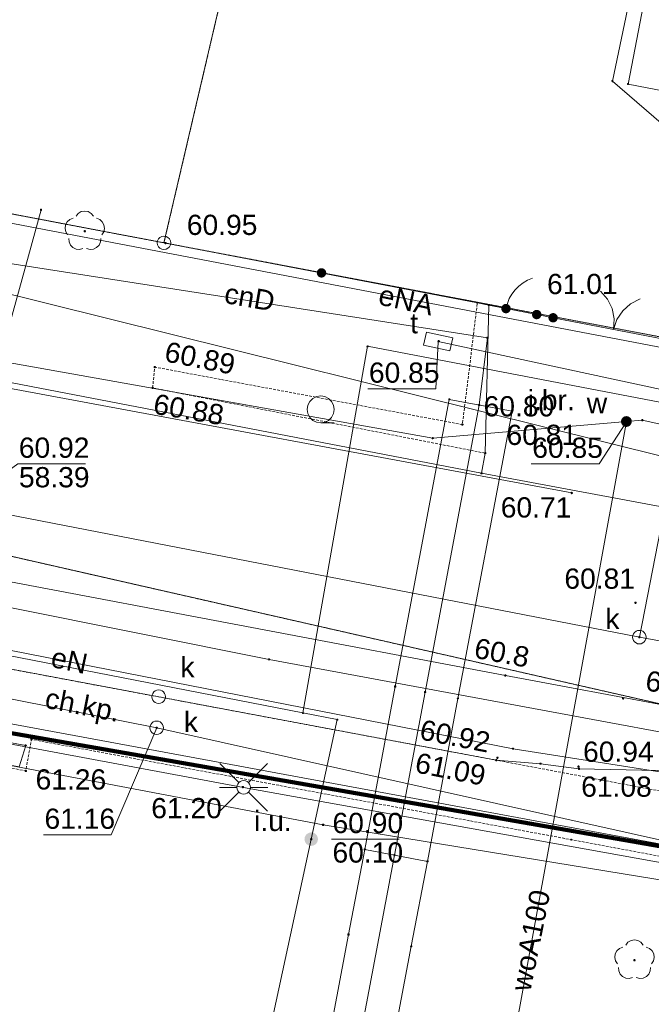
# Paper-space layout 'A-01 PLAN SYTUACYJNY' of a CAD drawing. Header units: millimetres. Extents: x 0 to 900, y 0 to 750.
# Tile 95 of 105: x 639 to 686, y 557 to 630. Entities that reach past the tile are written whole.
import ezdxf
from ezdxf.xclip import XClip

# ---------------------------------------------------------------- set-up
doc = ezdxf.new("R2010")
doc.units = ezdxf.units.MM
doc.header["$MEASUREMENT"] = 0
doc.header["$XCLIPFRAME"] = 0
for name, pattern in [('KROPK2', [1000, 50, -950]), ('PRZER1-1', [1, 0.5, -0.5]), ('PRZER2-1', [1.5, 1, -0.5]), ('PRZER3-1', [4000, 3000, -1000])]:
    doc.linetypes.add(name, pattern=pattern)
doc.layers.add('0_Nr_pióra__60', color=7, linetype='Continuous', lineweight=100, true_color=0xcbfe00)
doc.layers.add('A_mapa_Nr_pióra__2', color=8, linetype='Continuous', lineweight=13)
doc.layers.add('A_podrys', color=7, linetype='Continuous')
doc.styles.add('STYL_AUTOMATYCZNY_1', font='arial.ttf')

# ---------------------------------------------------------------- blocks, each defined once
blk = doc.blocks.new('Rysunek_3_3', base_point=(-1239.757, 488.381))
at = {"layer": 'A_mapa_Nr_pióra__2', "linetype": 'Continuous', "lineweight": 13}
for points in [[(643.697, 614.105), (643.725, 614.11), (643.75, 614.123), (643.77, 614.143), (643.783, 614.168), (643.787, 614.195), (643.783, 614.223), (643.77, 614.248), (643.75, 614.268), (643.725, 614.281), (643.697, 614.285), (643.669, 614.281), (643.644, 614.268), (643.624, 614.248), (643.612, 614.223), (643.607, 614.195), (643.612, 614.168), (643.624, 614.143), (643.644, 614.123), (643.669, 614.11)], [(649.607, 613.315), (649.61, 613.292), (649.619, 613.27), (649.634, 613.252), (649.652, 613.238), (649.674, 613.229), (649.697, 613.225), (649.72, 613.229), (649.742, 613.238), (649.761, 613.252), (649.775, 613.27), (649.784, 613.292), (649.787, 613.315), (649.784, 613.339), (649.775, 613.36), (649.761, 613.379), (649.742, 613.393), (649.72, 613.402), (649.697, 613.405), (649.674, 613.402), (649.652, 613.393), (649.634, 613.379), (649.619, 613.36), (649.61, 613.339)], [(661.212, 610.762), (661.303, 610.756), (661.392, 610.775), (661.474, 610.816), (661.542, 610.877), (661.592, 610.953), (661.621, 611.04), (661.626, 611.131), (661.608, 611.221), (661.567, 611.302), (661.506, 611.37), (661.43, 611.421), (661.343, 611.449), (661.252, 611.455), (661.162, 611.436), (661.08, 611.395), (661.012, 611.334), (660.962, 611.258), (660.933, 611.171), (660.928, 611.08), (660.947, 610.99), (660.988, 610.909), (661.048, 610.841), (661.125, 610.79)], [(661.212, 610.762), (661.303, 610.756), (661.392, 610.775), (661.474, 610.816), (661.542, 610.877), (661.592, 610.953), (661.621, 611.04), (661.626, 611.131), (661.608, 611.221), (661.567, 611.302), (661.506, 611.37), (661.43, 611.421), (661.343, 611.449), (661.252, 611.455), (661.162, 611.436), (661.08, 611.395), (661.012, 611.334), (660.962, 611.258), (660.933, 611.171), (660.928, 611.08), (660.947, 610.99), (660.988, 610.909), (661.048, 610.841), (661.125, 610.79)], [(674.908, 608.112), (674.999, 608.106), (675.088, 608.124), (675.17, 608.164), (675.239, 608.224), (675.29, 608.299), (675.32, 608.386), (675.327, 608.477), (675.309, 608.567), (675.269, 608.649), (675.209, 608.718), (675.133, 608.769), (675.047, 608.798), (674.956, 608.805), (674.866, 608.787), (674.784, 608.747), (674.715, 608.687), (674.664, 608.612), (674.634, 608.525), (674.628, 608.434), (674.645, 608.344), (674.685, 608.262), (674.745, 608.193), (674.821, 608.142)], [(677.19, 607.672), (677.281, 607.666), (677.37, 607.684), (677.452, 607.725), (677.521, 607.785), (677.571, 607.861), (677.601, 607.948), (677.606, 608.039), (677.588, 608.129), (677.548, 608.211), (677.487, 608.279), (677.411, 608.33), (677.325, 608.359), (677.234, 608.365), (677.144, 608.347), (677.062, 608.306), (676.994, 608.246), (676.943, 608.17), (676.914, 608.083), (676.908, 607.992), (676.926, 607.902), (676.967, 607.82), (677.027, 607.752), (677.103, 607.701)], [(677.167, 608.015), (677.17, 607.992), (677.179, 607.97), (677.194, 607.952), (677.212, 607.938), (677.234, 607.929), (677.257, 607.925), (677.28, 607.929), (677.302, 607.938), (677.321, 607.952), (677.335, 607.97), (677.344, 607.992), (677.347, 608.015), (677.344, 608.039), (677.335, 608.06), (677.321, 608.079), (677.302, 608.093), (677.28, 608.102), (677.257, 608.105), (677.234, 608.102), (677.212, 608.093), (677.194, 608.079), (677.179, 608.06), (677.17, 608.039)], [(678.41, 607.432), (678.501, 607.426), (678.59, 607.444), (678.672, 607.485), (678.741, 607.545), (678.791, 607.621), (678.821, 607.708), (678.826, 607.799), (678.808, 607.889), (678.768, 607.971), (678.707, 608.039), (678.631, 608.09), (678.545, 608.119), (678.454, 608.125), (678.364, 608.107), (678.282, 608.066), (678.214, 608.006), (678.163, 607.93), (678.134, 607.843), (678.128, 607.752), (678.146, 607.662), (678.187, 607.58), (678.247, 607.512), (678.323, 607.461)], [(669.887, 606.035), (669.89, 606.012), (669.899, 605.99), (669.914, 605.972), (669.932, 605.958), (669.954, 605.949), (669.977, 605.945), (670, 605.949), (670.022, 605.958), (670.041, 605.972), (670.055, 605.99), (670.064, 606.012), (670.067, 606.035), (670.064, 606.059), (670.055, 606.08), (670.041, 606.099), (670.022, 606.113), (670, 606.122), (669.977, 606.125), (669.954, 606.122), (669.932, 606.113), (669.914, 606.099), (669.899, 606.08), (669.89, 606.059)], [(648.807, 604.115), (648.81, 604.092), (648.819, 604.07), (648.834, 604.052), (648.852, 604.038), (648.874, 604.029), (648.897, 604.025), (648.92, 604.029), (648.942, 604.038), (648.961, 604.052), (648.975, 604.07), (648.984, 604.092), (648.987, 604.115), (648.984, 604.139), (648.975, 604.16), (648.961, 604.179), (648.942, 604.193), (648.92, 604.202), (648.897, 604.205), (648.874, 604.202), (648.852, 604.193), (648.834, 604.179), (648.819, 604.16), (648.81, 604.139)], [(648.647, 602.575), (648.65, 602.552), (648.659, 602.53), (648.674, 602.512), (648.692, 602.498), (648.714, 602.489), (648.737, 602.485), (648.76, 602.489), (648.782, 602.498), (648.801, 602.512), (648.815, 602.53), (648.824, 602.552), (648.827, 602.575), (648.824, 602.599), (648.815, 602.62), (648.801, 602.639), (648.782, 602.653), (648.76, 602.662), (648.737, 602.665), (648.714, 602.662), (648.692, 602.653), (648.674, 602.639), (648.659, 602.62), (648.65, 602.599)], [(683.94, 599.68), (684.043, 599.7), (684.137, 599.745), (684.216, 599.814), (684.274, 599.9), (684.309, 599.999), (684.316, 600.103), (684.297, 600.205), (684.251, 600.299), (684.183, 600.378), (684.097, 600.437), (683.998, 600.471), (683.894, 600.479), (683.791, 600.459), (683.697, 600.414), (683.618, 600.346), (683.56, 600.259), (683.525, 600.161), (683.518, 600.057), (683.537, 599.954), (683.583, 599.86), (683.651, 599.781), (683.737, 599.722), (683.836, 599.688)], [(671.647, 599.855), (671.65, 599.832), (671.659, 599.81), (671.674, 599.792), (671.692, 599.778), (671.714, 599.769), (671.737, 599.765), (671.76, 599.769), (671.782, 599.778), (671.801, 599.792), (671.815, 599.81), (671.824, 599.832), (671.827, 599.855), (671.824, 599.879), (671.815, 599.9), (671.801, 599.919), (671.782, 599.933), (671.76, 599.942), (671.737, 599.945), (671.714, 599.942), (671.692, 599.933), (671.674, 599.919), (671.659, 599.9), (671.65, 599.879)], [(683.807, 599.955), (683.81, 599.932), (683.819, 599.91), (683.834, 599.892), (683.852, 599.878), (683.874, 599.869), (683.897, 599.865), (683.92, 599.869), (683.942, 599.878), (683.961, 599.892), (683.975, 599.91), (683.984, 599.932), (683.987, 599.955), (683.984, 599.979), (683.975, 600), (683.961, 600.019), (683.942, 600.033), (683.92, 600.042), (683.897, 600.045), (683.874, 600.042), (683.852, 600.033), (683.834, 600.019), (683.819, 600), (683.81, 599.979)], [(673.347, 597.735), (673.35, 597.712), (673.359, 597.69), (673.374, 597.672), (673.392, 597.658), (673.414, 597.649), (673.437, 597.645), (673.46, 597.649), (673.482, 597.658), (673.501, 597.672), (673.515, 597.69), (673.524, 597.712), (673.527, 597.735), (673.524, 597.759), (673.515, 597.78), (673.501, 597.799), (673.482, 597.813), (673.46, 597.822), (673.437, 597.825), (673.414, 597.822), (673.392, 597.813), (673.374, 597.799), (673.359, 597.78), (673.35, 597.759)], [(679.768, 594.776), (679.771, 594.753), (679.78, 594.731), (679.794, 594.713), (679.813, 594.698), (679.834, 594.689), (679.858, 594.686), (679.881, 594.689), (679.903, 594.698), (679.921, 594.713), (679.935, 594.731), (679.944, 594.753), (679.948, 594.776), (679.944, 594.8), (679.935, 594.821), (679.921, 594.84), (679.903, 594.854), (679.881, 594.863), (679.858, 594.866), (679.834, 594.863), (679.813, 594.854), (679.794, 594.84), (679.78, 594.821), (679.771, 594.8)], [(684.507, 586.635), (684.51, 586.612), (684.519, 586.59), (684.534, 586.572), (684.552, 586.558), (684.574, 586.549), (684.597, 586.545), (684.62, 586.549), (684.642, 586.558), (684.661, 586.572), (684.675, 586.59), (684.684, 586.612), (684.687, 586.635), (684.684, 586.659), (684.675, 586.68), (684.661, 586.699), (684.642, 586.713), (684.62, 586.722), (684.597, 586.725), (684.574, 586.722), (684.552, 586.713), (684.534, 586.699), (684.519, 586.68), (684.51, 586.659)], [(684.793, 584.081), (684.796, 584.058), (684.805, 584.036), (684.82, 584.017), (684.838, 584.003), (684.86, 583.994), (684.883, 583.991), (684.907, 583.994), (684.928, 584.003), (684.947, 584.017), (684.961, 584.036), (684.97, 584.058), (684.973, 584.081), (684.97, 584.104), (684.961, 584.126), (684.947, 584.145), (684.928, 584.159), (684.907, 584.168), (684.883, 584.171), (684.86, 584.168), (684.838, 584.159), (684.82, 584.145), (684.805, 584.126), (684.796, 584.104)], [(674.847, 581.235), (674.85, 581.212), (674.859, 581.19), (674.874, 581.172), (674.892, 581.158), (674.914, 581.149), (674.937, 581.145), (674.96, 581.149), (674.982, 581.158), (675.001, 581.172), (675.015, 581.19), (675.024, 581.212), (675.027, 581.235), (675.024, 581.259), (675.015, 581.28), (675.001, 581.299), (674.982, 581.313), (674.96, 581.322), (674.937, 581.325), (674.914, 581.322), (674.892, 581.313), (674.874, 581.299), (674.859, 581.28), (674.85, 581.259)], [(683.587, 579.535), (683.59, 579.512), (683.599, 579.49), (683.614, 579.472), (683.632, 579.458), (683.654, 579.449), (683.677, 579.445), (683.7, 579.449), (683.722, 579.458), (683.741, 579.472), (683.755, 579.49), (683.764, 579.512), (683.767, 579.535), (683.764, 579.559), (683.755, 579.58), (683.741, 579.599), (683.722, 579.613), (683.7, 579.622), (683.677, 579.625), (683.654, 579.622), (683.632, 579.613), (683.614, 579.599), (683.599, 579.58), (683.59, 579.559)], [(648.947, 577.355), (648.95, 577.332), (648.959, 577.31), (648.974, 577.292), (648.992, 577.278), (649.014, 577.269), (649.037, 577.265), (649.06, 577.269), (649.082, 577.278), (649.101, 577.292), (649.115, 577.31), (649.124, 577.332), (649.127, 577.355), (649.124, 577.379), (649.115, 577.4), (649.101, 577.419), (649.082, 577.433), (649.06, 577.442), (649.037, 577.445), (649.014, 577.442), (648.992, 577.433), (648.974, 577.419), (648.959, 577.4), (648.95, 577.379)], [(674.167, 574.955), (674.17, 574.932), (674.179, 574.91), (674.194, 574.892), (674.212, 574.878), (674.234, 574.869), (674.257, 574.865), (674.28, 574.869), (674.302, 574.878), (674.321, 574.892), (674.335, 574.91), (674.344, 574.932), (674.347, 574.955), (674.344, 574.979), (674.335, 575), (674.321, 575.019), (674.302, 575.033), (674.28, 575.042), (674.257, 575.045), (674.234, 575.042), (674.212, 575.033), (674.194, 575.019), (674.179, 575), (674.17, 574.979)], [(674.247, 575.135), (674.25, 575.112), (674.259, 575.09), (674.274, 575.072), (674.292, 575.058), (674.314, 575.049), (674.337, 575.045), (674.36, 575.049), (674.382, 575.058), (674.401, 575.072), (674.415, 575.09), (674.424, 575.112), (674.427, 575.135), (674.424, 575.159), (674.415, 575.18), (674.401, 575.199), (674.382, 575.213), (674.36, 575.222), (674.337, 575.225), (674.314, 575.222), (674.292, 575.213), (674.274, 575.199), (674.259, 575.18), (674.25, 575.159)], [(639.227, 574.155), (639.23, 574.132), (639.239, 574.11), (639.254, 574.092), (639.272, 574.078), (639.294, 574.069), (639.317, 574.065), (639.34, 574.069), (639.362, 574.078), (639.381, 574.092), (639.395, 574.11), (639.404, 574.132), (639.407, 574.155), (639.404, 574.179), (639.395, 574.2), (639.381, 574.219), (639.362, 574.233), (639.34, 574.242), (639.317, 574.245), (639.294, 574.242), (639.272, 574.233), (639.254, 574.219), (639.239, 574.2), (639.23, 574.179)], [(680.267, 574.475), (680.27, 574.452), (680.279, 574.43), (680.294, 574.412), (680.312, 574.398), (680.334, 574.389), (680.357, 574.385), (680.38, 574.389), (680.402, 574.398), (680.421, 574.412), (680.435, 574.43), (680.444, 574.452), (680.447, 574.475), (680.444, 574.499), (680.435, 574.52), (680.421, 574.539), (680.402, 574.553), (680.38, 574.562), (680.357, 574.565), (680.334, 574.562), (680.312, 574.553), (680.294, 574.539), (680.279, 574.52), (680.27, 574.499)], [(680.307, 574.315), (680.31, 574.292), (680.319, 574.27), (680.334, 574.252), (680.352, 574.238), (680.374, 574.229), (680.397, 574.225), (680.42, 574.229), (680.442, 574.238), (680.461, 574.252), (680.475, 574.27), (680.484, 574.292), (680.487, 574.315), (680.484, 574.339), (680.475, 574.36), (680.461, 574.379), (680.442, 574.393), (680.42, 574.402), (680.397, 574.405), (680.374, 574.402), (680.352, 574.393), (680.334, 574.379), (680.319, 574.36), (680.31, 574.339)], [(655.347, 572.955), (655.35, 572.932), (655.359, 572.91), (655.374, 572.892), (655.392, 572.878), (655.414, 572.869), (655.437, 572.865), (655.46, 572.869), (655.482, 572.878), (655.501, 572.892), (655.515, 572.91), (655.524, 572.932), (655.527, 572.955), (655.524, 572.979), (655.515, 573), (655.501, 573.019), (655.482, 573.033), (655.46, 573.042), (655.437, 573.045), (655.414, 573.042), (655.392, 573.033), (655.374, 573.019), (655.359, 573), (655.35, 572.979)], [(660.014, 569.096), (660.031, 568.967), (660.081, 568.846), (660.161, 568.743), (660.264, 568.663), (660.385, 568.613), (660.514, 568.596), (660.644, 568.613), (660.764, 568.663), (660.868, 568.743), (660.947, 568.846), (660.997, 568.967), (661.014, 569.096), (660.997, 569.226), (660.947, 569.346), (660.868, 569.45), (660.764, 569.529), (660.644, 569.579), (660.514, 569.596), (660.385, 569.579), (660.264, 569.529), (660.161, 569.45), (660.081, 569.346), (660.031, 569.226)], [(660.424, 569.096), (660.427, 569.073), (660.436, 569.051), (660.451, 569.033), (660.469, 569.018), (660.491, 569.009), (660.514, 569.006), (660.538, 569.009), (660.559, 569.018), (660.578, 569.033), (660.592, 569.051), (660.601, 569.073), (660.604, 569.096), (660.601, 569.12), (660.592, 569.141), (660.578, 569.16), (660.559, 569.174), (660.538, 569.183), (660.514, 569.186), (660.491, 569.183), (660.469, 569.174), (660.451, 569.16), (660.436, 569.141), (660.427, 569.12)], [(684.517, 560.025), (684.545, 560.03), (684.57, 560.043), (684.59, 560.063), (684.603, 560.088), (684.607, 560.115), (684.603, 560.143), (684.59, 560.168), (684.57, 560.188), (684.545, 560.201), (684.517, 560.205), (684.489, 560.201), (684.464, 560.188), (684.444, 560.168), (684.432, 560.143), (684.427, 560.115), (684.432, 560.088), (684.444, 560.063), (684.464, 560.043), (684.489, 560.03)]]:
    blk.add_hatch(color=8, dxfattribs=at).paths.add_polyline_path(points)
at = {"layer": '0_Nr_pióra__60', "color": 60, "linetype": 'Continuous', "lineweight": 100, "ltscale": 0.2, "true_color": 0xcbfe00, "flags": 128}
blk.add_lwpolyline([(486.18, 603.451), (711.659, 564.161), (717.884, 453.783), (730.017, 232.355), (621.617, 226.035), (540.957, 240.915), (518.757, 242.155), (516.177, 189.075), (497.662, 185.339), (465.457, 189.575), (468.057, 245.175), (273.097, 254.535), (153.037, 277.335), (147.954, 279.476), (156.418, 401.095), (165.669, 534.017), (166.587, 571.876), (178.647, 571.577), (179.186, 591.797), (167.425, 603.836), (168.104, 630.336), (172.183, 653.996), (181.402, 660.436)], close=True, dxfattribs=at)
at = {"layer": 'A_mapa_Nr_pióra__2', "color": 8, "linetype": 'Continuous', "lineweight": 13, "ltscale": 0.2, "flags": 128}
for points in [[(474.899, 745.1), (479.277, 658.725), (479.837, 646.895), (480.937, 640.515), (484.017, 635.495), (488.717, 631.555), (493.757, 629.515), (542.037, 620.675), (580.317, 613.595), (588.477, 612.235), (624.517, 605.595), (673.157, 596.235), (686.817, 593.695), (687.777, 593.495), (726.057, 586.275), (737.877, 584.515)], [(477.462, 745.1), (479.044, 717.762), (481.492, 688.031), (480.855, 645.146), (483.949, 643.745), (505.605, 639.333), (514.476, 636.735), (590.267, 622.51), (595.474, 621.53), (595.733, 622.906), (710.328, 601.015), (773.167, 589.097)], [(172.469, 672.372), (173.773, 673.995), (172.948, 669.673), (316.031, 642.363), (316.481, 644.72), (359.621, 636.486), (480.678, 613.461), (498.878, 609.804), (659.899, 578.459)], [(672.988, 601.304), (673.598, 606.286), (579.921, 620.851), (510.233, 634.698), (398.365, 656.05), (363.367, 662.705), (326.625, 669.902)], [(685.457, 637.655), (682.877, 625.335), (710.483, 601.545)], [(763.478, 547.71), (746.835, 572.703), (684.883, 584.081), (634.386, 593.869), (567.797, 607.672), (488.892, 624.142), (469.42, 628.2)], [(533.139, 624.449), (551.118, 619.914), (585.477, 613.795), (669.537, 598.839), (683.917, 600.08)], [(674.977, 608.455), (673.697, 608.715), (672.857, 608.895), (649.697, 613.315), (625.697, 617.895)], [(634.386, 593.869), (640.449, 615.785)], [(642.425, 613.927), (642.288, 614.147), (642.234, 614.402), (642.271, 614.659), (642.393, 614.888), (642.585, 615.063), (642.826, 615.16)], [(643.049, 615.322), (643.216, 615.521), (643.441, 615.65), (643.697, 615.695), (643.953, 615.65), (644.178, 615.521), (644.346, 615.322)], [(644.568, 615.16), (644.809, 615.063), (645.002, 614.888), (645.124, 614.659), (645.16, 614.402), (645.106, 614.147), (644.969, 613.927)], [(643.56, 612.903), (643.307, 612.84), (643.049, 612.868), (642.816, 612.982), (642.635, 613.169), (642.529, 613.406), (642.51, 613.665)], [(644.884, 613.665), (644.865, 613.406), (644.759, 613.169), (644.579, 612.982), (644.345, 612.868), (644.087, 612.84), (643.835, 612.903)], [(674.977, 608.455), (675.077, 608.835), (675.225, 609.198), (675.419, 609.539), (675.656, 609.852), (675.932, 610.131), (676.242, 610.372), (676.581, 610.57), (676.942, 610.722)], [(681.989, 609.741), (682.508, 609.155), (682.858, 608.455), (683.015, 607.687), (682.967, 606.905)], [(620.977, 584.935), (674.257, 574.955), (677.537, 574.695), (680.397, 574.315), (714.297, 573.595), (716.837, 573.315), (721.477, 572.615), (725.377, 570.555), (728.557, 567.455), (730.097, 564.455), (730.917, 559.695), (730.397, 554.835), (727.257, 532.515), (725.837, 528.815), (723.137, 526.155), (717.677, 523.915), (712.477, 523.755), (708.937, 524.395), (706.457, 526.895), (706.137, 529.495), (706.497, 534.095), (678.977, 539.335), (585.277, 556.995)], [(682.967, 606.905), (683.215, 607.648), (683.647, 608.302), (684.233, 608.821), (684.934, 609.171)], [(684.883, 584.081), (689.762, 609.06)], [(677.257, 608.015), (674.977, 608.455)], [(678.477, 607.775), (677.257, 608.015)], [(687.457, 606.035), (678.477, 607.775)], [(832.778, 551.906), (748.358, 556.223), (700.019, 566.221), (584.839, 587.516), (496.46, 604.112), (463.62, 607.33)], [(659.899, 578.459), (664.697, 605.659), (704.752, 597.999), (756.964, 588.774)], [(669.93, 605.991), (669.761, 602.508), (664.721, 602.508)], [(829.408, 585.755), (828.409, 585.71), (808.405, 586.235), (791.076, 587.611), (790.077, 587.653), (789.078, 587.696), (773.253, 587.167), (707.307, 597.977), (669.937, 606.015)], [(490.66, 605.272), (500.4, 601.572), (514.12, 598.073), (661.399, 570.159), (719.299, 560.701), (744.378, 557.702), (746.378, 556.523)], [(895.1, 563.249), (886.917, 562.776), (827.911, 560.55), (768.36, 563.609), (711.878, 572.328), (657.379, 582.428), (598.852, 594.153), (536.009, 605.148)], [(672.988, 601.304), (668.971, 579.999), (666.692, 567.912), (658.735, 525.716), (660.811, 523.452)], [(661.217, 599.974), (662.217, 599.974)], [(665.941, 482.43), (666.134, 488.03), (673.06, 540.54), (683.917, 600.08)], [(683.926, 600.052), (681.891, 596.935), (676.851, 596.935)], [(683.917, 600.08), (685.097, 600.18), (701.617, 596.538), (729.817, 590.322), (730.457, 590.282)], [(782.958, 560.084), (775.058, 560.564), (771.358, 560.203), (766.978, 561.423), (753.018, 562.263), (752.338, 557.643), (745.578, 556.703), (730.019, 559.102), (721.919, 561.782), (722.738, 567.642), (708.318, 570.661), (675.498, 575.8), (618.999, 586.857), (604.559, 588.737), (549.679, 598.854)], [(748.981, 558.22), (704.491, 565.009), (649.037, 577.355), (550.057, 596.935), (548.997, 597.135)], [(635.294, 594.447), (638.723, 596.939), (643.763, 596.939)], [(895.1, 564.071), (886.357, 563.555), (873.317, 562.895), (851.477, 562.095), (825.537, 562.175), (801.937, 562.635), (769.617, 564.315), (767.117, 565.415), (761.037, 564.315), (726.797, 568.835), (713.877, 572.075), (712.557, 562.675), (655.497, 572.935), (594.077, 584.375), (582.577, 586.635)], [(659.899, 578.459), (662.449, 577.962), (660.514, 569.096), (655.973, 548.157), (647.147, 492.144), (641.907, 450.402), (639.013, 445.019), (639.925, 444.841)], [(649.037, 577.355), (645.67, 569.413), (640.63, 569.413)], [(655.144, 573.289), (653.729, 574.703)], [(655.851, 573.289), (657.265, 574.703)], [(654.997, 572.935), (653.697, 572.935)], [(655.997, 572.935), (657.297, 572.935)], [(655.144, 572.582), (653.729, 571.168)], [(655.851, 572.582), (657.265, 571.168)], [(662.014, 569.096), (667.054, 569.096)], [(683.245, 559.847), (683.108, 560.067), (683.054, 560.322), (683.091, 560.579), (683.213, 560.808), (683.405, 560.983), (683.646, 561.08)], [(683.869, 561.242), (684.036, 561.441), (684.261, 561.57), (684.517, 561.615), (684.773, 561.57), (684.998, 561.441), (685.166, 561.242)], [(685.388, 561.08), (685.629, 560.983), (685.822, 560.808), (685.944, 560.579), (685.98, 560.322), (685.926, 560.067), (685.789, 559.847)], [(684.38, 558.823), (684.127, 558.76), (683.869, 558.788), (683.636, 558.902), (683.455, 559.089), (683.349, 559.326), (683.33, 559.585)], [(685.704, 559.585), (685.685, 559.326), (685.579, 559.089), (685.399, 558.902), (685.165, 558.788), (684.907, 558.76), (684.655, 558.823)]]:
    blk.add_lwpolyline(points, dxfattribs=at)
at = {"layer": 'A_mapa_Nr_pióra__2', "color": 8, "linetype": 'PRZER1-1', "lineweight": 13, "ltscale": 0.2, "flags": 128}
for points in [[(649.577, 613.338), (612.937, 620.277), (590.637, 624.476), (616.211, 733.456), (670.792, 703.999)], [(172.183, 653.996), (181.402, 660.436), (278.748, 642.235), (486.18, 603.451), (711.659, 564.161), (711.118, 573.521), (576.198, 604.175), (485.179, 623.131), (484.138, 643.651), (484.098, 644.531), (449.997, 650.935), (352.198, 669.302), (351.082, 669.512), (330.334, 673.408), (315.559, 676.183), (306.081, 677.963), (299.216, 679.252), (262.916, 686.068), (249.859, 688.52), (235.099, 691.279), (189.14, 699.897), (180.784, 701.378), (161.26, 705.495), (159.621, 696.615), (155.662, 674.935), (152.723, 658.235), (148.164, 632.295), (147.186, 592.335), (146.687, 572.355), (145.907, 540.323), (161.935, 535.208), (165.669, 534.017), (166.587, 571.876), (178.647, 571.577), (179.186, 591.797), (167.425, 603.836), (168.104, 630.336)], [(710.477, 601.801), (649.577, 613.338), (670.792, 703.999), (704.252, 685.96), (706.774, 651.76)], [(396.461, 198.683), (318.142, 209.02), (144.644, 231.921), (147.954, 279.476), (156.418, 401.095), (165.669, 534.017), (166.587, 571.876), (178.647, 571.577), (179.186, 591.797), (167.425, 603.836), (168.104, 630.336), (172.183, 653.996), (181.402, 660.436), (278.748, 642.235), (486.18, 603.451), (711.659, 564.161), (717.884, 453.783), (730.017, 232.355), (516.177, 189.075), (497.662, 185.339)]]:
    blk.add_lwpolyline(points, close=True, dxfattribs=at)
at = {"layer": 'A_mapa_Nr_pióra__2', "color": 8, "linetype": 'Continuous', "lineweight": 13, "ltscale": 0.2, "flags": 128}
for points in [[(612.937, 620.277), (649.577, 613.338), (670.792, 703.999), (616.211, 733.456), (590.637, 624.476)], [(710.477, 601.801), (706.774, 651.76), (704.252, 685.96), (670.792, 703.999), (649.577, 613.338)], [(684.037, 625.115), (696.617, 622.675), (699.217, 636.135), (695.677, 636.815), (700.237, 660.375), (685.897, 663.155), (684.877, 657.855), (683.097, 658.195), (679.237, 655.575), (678.897, 653.815), (672.617, 655.015), (669.837, 640.695), (686.437, 637.475)], [(486.18, 603.451), (711.659, 564.161), (717.884, 453.783), (730.017, 232.355), (621.617, 226.035), (540.957, 240.915), (518.757, 242.155), (516.177, 189.075), (497.662, 185.339), (465.457, 189.575), (468.057, 245.175), (273.097, 254.535), (153.037, 277.335), (147.954, 279.476), (156.418, 401.095), (165.669, 534.017), (166.587, 571.876), (178.647, 571.577), (179.186, 591.797), (167.425, 603.836), (168.104, 630.336), (172.183, 653.996), (181.402, 660.436)], [(576.198, 604.175), (485.179, 623.131), (484.138, 643.651), (583.817, 623.016), (613.137, 615.737), (710.125, 591.659), (809.691, 560.319), (843.777, 549.695), (842.117, 549.275), (792.177, 547.255), (786.298, 548.324), (731.438, 566.702), (711.118, 573.521)], [(682.832, 625.32), (682.832, 625.351), (682.861, 625.38), (682.893, 625.38), (682.922, 625.351), (682.922, 625.32), (682.893, 625.29), (682.861, 625.29)], [(683.992, 625.1), (683.992, 625.131), (684.021, 625.16), (684.053, 625.16), (684.082, 625.131), (684.082, 625.1), (684.053, 625.07), (684.021, 625.07)], [(711.659, 564.161), (711.118, 573.521), (576.198, 604.175), (485.179, 623.131), (486.18, 603.451)], [(809.691, 560.319), (808.396, 587.745), (773.316, 589.883), (710.477, 601.801), (649.577, 613.338), (612.937, 620.277), (613.137, 615.737), (710.125, 591.659)], [(640.404, 615.769), (640.404, 615.801), (640.433, 615.83), (640.465, 615.83), (640.494, 615.801), (640.494, 615.769), (640.465, 615.74), (640.433, 615.74)], [(649.577, 613.838), (649.731, 613.814), (649.871, 613.743), (649.981, 613.632), (650.052, 613.493), (650.077, 613.338), (650.052, 613.184), (649.981, 613.044), (649.871, 612.934), (649.731, 612.863), (649.577, 612.838), (649.422, 612.863), (649.283, 612.934), (649.172, 613.044), (649.101, 613.184), (649.077, 613.338), (649.101, 613.493), (649.172, 613.632), (649.283, 613.743), (649.422, 613.814)], [(672.812, 608.88), (672.812, 608.911), (672.841, 608.94), (672.873, 608.94), (672.902, 608.911), (672.902, 608.88), (672.873, 608.85), (672.841, 608.85)], [(673.652, 608.7), (673.652, 608.731), (673.681, 608.76), (673.713, 608.76), (673.742, 608.731), (673.742, 608.7), (673.713, 608.67), (673.681, 608.67)], [(674.932, 608.44), (674.932, 608.471), (674.961, 608.5), (674.993, 608.5), (675.022, 608.471), (675.022, 608.44), (674.993, 608.41), (674.961, 608.41)], [(678.432, 607.76), (678.432, 607.791), (678.461, 607.82), (678.493, 607.82), (678.522, 607.791), (678.522, 607.76), (678.493, 607.73), (678.461, 607.73)], [(671.02, 606.294), (670.81, 605.317), (668.854, 605.737), (669.065, 606.714)], [(673.553, 606.27), (673.553, 606.302), (673.583, 606.331), (673.614, 606.331), (673.643, 606.302), (673.643, 606.27), (673.614, 606.241), (673.583, 606.241)], [(664.652, 605.643), (664.652, 605.675), (664.681, 605.704), (664.713, 605.704), (664.742, 605.675), (664.742, 605.643), (664.713, 605.614), (664.681, 605.614)], [(661.217, 601.974), (661.526, 601.925), (661.805, 601.783), (662.026, 601.562), (662.168, 601.283), (662.217, 600.974), (662.168, 600.665), (662.026, 600.386), (661.805, 600.165), (661.526, 600.023), (661.217, 599.974), (660.908, 600.023), (660.629, 600.165), (660.408, 600.386), (660.266, 600.665), (660.217, 600.974), (660.266, 601.283), (660.408, 601.562), (660.629, 601.783), (660.908, 601.925)], [(670.767, 601.722), (675.425, 600.844), (671.408, 579.54), (669.148, 567.449), (664.49, 568.327), (666.75, 580.418)], [(670.722, 601.707), (670.722, 601.738), (670.751, 601.767), (670.783, 601.767), (670.812, 601.738), (670.812, 601.707), (670.783, 601.677), (670.751, 601.677)], [(672.943, 601.288), (672.943, 601.32), (672.972, 601.349), (673.004, 601.349), (673.033, 601.32), (673.033, 601.288), (673.004, 601.259), (672.972, 601.259)], [(675.38, 600.828), (675.38, 600.86), (675.409, 600.889), (675.441, 600.889), (675.47, 600.86), (675.47, 600.828), (675.441, 600.799), (675.409, 600.799)], [(685.052, 600.164), (685.052, 600.196), (685.081, 600.225), (685.113, 600.225), (685.142, 600.196), (685.142, 600.164), (685.113, 600.135), (685.081, 600.135)], [(669.492, 598.823), (669.492, 598.855), (669.521, 598.884), (669.553, 598.884), (669.582, 598.855), (669.582, 598.823), (669.553, 598.794), (669.521, 598.794)], [(673.112, 596.22), (673.112, 596.251), (673.141, 596.28), (673.173, 596.28), (673.202, 596.251), (673.202, 596.22), (673.173, 596.19), (673.141, 596.19)], [(679.813, 594.76), (679.813, 594.792), (679.842, 594.821), (679.873, 594.821), (679.903, 594.792), (679.903, 594.76), (679.873, 594.731), (679.842, 594.731)], [(684.883, 584.581), (685.013, 584.564), (685.133, 584.514), (685.237, 584.434), (685.316, 584.331), (685.366, 584.21), (685.383, 584.081), (685.366, 583.951), (685.316, 583.831), (685.237, 583.727), (685.133, 583.648), (685.013, 583.598), (684.883, 583.581), (684.754, 583.598), (684.633, 583.648), (684.53, 583.727), (684.45, 583.831), (684.4, 583.951), (684.383, 584.081), (684.4, 584.21), (684.45, 584.331), (684.53, 584.434), (684.633, 584.514), (684.754, 584.564)], [(657.334, 582.413), (657.334, 582.444), (657.363, 582.473), (657.395, 582.473), (657.424, 582.444), (657.424, 582.413), (657.395, 582.383), (657.363, 582.383)], [(649.184, 580.162), (649.314, 580.145), (649.434, 580.095), (649.538, 580.016), (649.617, 579.912), (649.667, 579.791), (649.684, 579.662), (649.667, 579.533), (649.617, 579.412), (649.538, 579.308), (649.434, 579.229), (649.314, 579.179), (649.184, 579.162), (649.055, 579.179), (648.934, 579.229), (648.831, 579.308), (648.751, 579.412), (648.701, 579.533), (648.684, 579.662), (648.701, 579.791), (648.751, 579.912), (648.831, 580.016), (648.934, 580.095), (649.055, 580.145)], [(666.705, 580.402), (666.705, 580.434), (666.734, 580.463), (666.766, 580.463), (666.795, 580.434), (666.795, 580.402), (666.766, 580.373), (666.734, 580.373)], [(668.926, 579.983), (668.926, 580.015), (668.955, 580.044), (668.987, 580.044), (669.016, 580.015), (669.016, 579.983), (668.987, 579.954), (668.955, 579.954)], [(671.363, 579.524), (671.363, 579.556), (671.392, 579.585), (671.424, 579.585), (671.453, 579.556), (671.453, 579.524), (671.424, 579.495), (671.392, 579.495)], [(649.037, 577.855), (649.167, 577.838), (649.287, 577.788), (649.391, 577.709), (649.47, 577.605), (649.52, 577.485), (649.537, 577.355), (649.52, 577.226), (649.47, 577.105), (649.391, 577.002), (649.287, 576.922), (649.167, 576.873), (649.037, 576.855), (648.908, 576.873), (648.787, 576.922), (648.684, 577.002), (648.604, 577.105), (648.554, 577.226), (648.537, 577.355), (648.554, 577.485), (648.604, 577.605), (648.684, 577.709), (648.787, 577.788), (648.908, 577.838)], [(659.854, 578.443), (659.854, 578.475), (659.883, 578.504), (659.914, 578.504), (659.944, 578.475), (659.944, 578.443), (659.914, 578.414), (659.883, 578.414)], [(662.404, 577.946), (662.404, 577.978), (662.433, 578.007), (662.464, 578.007), (662.494, 577.978), (662.494, 577.946), (662.464, 577.917), (662.433, 577.917)], [(633.037, 577.215), (639.317, 576.055), (638.817, 574.455), (632.937, 575.555)], [(639.692, 576.48), (639.692, 576.511), (639.721, 576.54), (639.753, 576.54), (639.782, 576.511), (639.782, 576.48), (639.753, 576.45), (639.721, 576.45)], [(639.272, 576.04), (639.272, 576.071), (639.301, 576.1), (639.333, 576.1), (639.362, 576.071), (639.362, 576.04), (639.333, 576.01), (639.301, 576.01)], [(675.453, 575.784), (675.453, 575.816), (675.483, 575.845), (675.514, 575.845), (675.543, 575.816), (675.543, 575.784), (675.514, 575.755), (675.483, 575.755)], [(677.492, 574.68), (677.492, 574.711), (677.521, 574.74), (677.553, 574.74), (677.582, 574.711), (677.582, 574.68), (677.553, 574.65), (677.521, 574.65)], [(655.497, 573.435), (655.627, 573.418), (655.747, 573.368), (655.851, 573.289), (655.93, 573.185), (655.98, 573.065), (655.997, 572.935), (655.98, 572.806), (655.93, 572.685), (655.851, 572.582), (655.747, 572.502), (655.627, 572.453), (655.497, 572.435), (655.368, 572.453), (655.247, 572.502), (655.144, 572.582), (655.064, 572.685), (655.014, 572.806), (654.997, 572.935), (655.014, 573.065), (655.064, 573.185), (655.144, 573.289), (655.247, 573.368), (655.368, 573.418)], [(661.354, 570.143), (661.354, 570.175), (661.383, 570.204), (661.415, 570.204), (661.444, 570.175), (661.444, 570.143), (661.415, 570.114), (661.383, 570.114)], [(679.792, 569.04), (679.792, 569.071), (679.821, 569.1), (679.853, 569.1), (679.882, 569.071), (679.882, 569.04), (679.853, 569.01), (679.821, 569.01)], [(656.514, 526.135), (663.281, 562.022), (664.49, 568.327), (669.148, 567.449), (667.939, 561.144), (661.152, 525.26)], [(664.445, 568.311), (664.445, 568.343), (664.475, 568.372), (664.506, 568.372), (664.535, 568.343), (664.535, 568.311), (664.506, 568.282), (664.475, 568.282)], [(666.647, 567.896), (666.647, 567.928), (666.676, 567.957), (666.708, 567.957), (666.737, 567.928), (666.737, 567.896), (666.708, 567.867), (666.676, 567.867)], [(669.103, 567.433), (669.103, 567.465), (669.132, 567.494), (669.164, 567.494), (669.193, 567.465), (669.193, 567.433), (669.164, 567.404), (669.132, 567.404)], [(663.236, 562.006), (663.236, 562.038), (663.265, 562.067), (663.297, 562.067), (663.326, 562.038), (663.326, 562.006), (663.297, 561.977), (663.265, 561.977)], [(667.894, 561.128), (667.894, 561.16), (667.923, 561.189), (667.955, 561.189), (667.984, 561.16), (667.984, 561.128), (667.955, 561.099), (667.923, 561.099)]]:
    blk.add_lwpolyline(points, close=True, dxfattribs=at)
at = {"layer": 'A_mapa_Nr_pióra__2', "color": 8, "linetype": 'KROPK2', "lineweight": 13, "ltscale": 0.2, "flags": 128}
for points in [[(895.1, 510.771), (874.039, 518.528), (863.879, 522.307), (853.017, 526.255), (845.057, 528.775), (792.277, 545.455), (786.298, 548.324), (731.438, 566.702), (711.118, 573.521), (576.198, 604.175), (485.179, 623.131), (484.138, 643.651), (484.098, 644.531), (449.997, 650.935), (352.198, 669.302), (306.081, 677.963), (249.859, 688.52), (235.099, 691.279), (189.14, 699.897), (180.784, 701.378), (161.26, 705.495), (159.621, 696.615), (155.662, 674.935), (152.723, 658.235), (148.164, 632.295), (147.186, 592.335), (146.687, 572.355), (145.907, 540.323), (82.849, 560.452), (29.9, 577.346)], [(29.9, 577.346), (82.849, 560.452), (145.907, 540.323), (146.687, 572.355), (147.186, 592.335), (148.164, 632.295), (152.723, 658.235), (155.662, 674.935), (159.621, 696.615), (161.26, 705.495), (180.784, 701.378), (189.14, 699.897), (235.099, 691.279), (249.859, 688.52), (306.081, 677.963), (352.198, 669.302), (449.997, 650.935), (484.098, 644.531), (484.138, 643.651), (485.179, 623.131), (576.198, 604.175), (711.118, 573.521), (711.659, 564.161), (717.884, 453.783), (730.017, 232.355), (734.411, 157.472)]]:
    blk.add_lwpolyline(points, dxfattribs=at)
at = {"layer": 'A_mapa_Nr_pióra__2', "color": 8, "linetype": 'PRZER1-1', "lineweight": 13, "ltscale": 0.2, "flags": 128}
blk.add_lwpolyline([(895.1, 552.298), (882.637, 551.628), (872.778, 540.387), (874.039, 518.528), (863.879, 522.307), (853.017, 526.255), (852.457, 537.915), (842.117, 549.275), (792.177, 547.255), (786.298, 548.324), (731.438, 566.702), (711.118, 573.521), (576.198, 604.175), (485.179, 623.131), (484.138, 643.651), (484.098, 644.531), (531.747, 635.495), (590.637, 624.476), (612.937, 620.277), (649.577, 613.338), (710.477, 601.801), (773.316, 589.883), (808.396, 587.745), (892.615, 592.428), (895.1, 592.557)], dxfattribs=at)
at = {"layer": 'A_mapa_Nr_pióra__2', "color": 8, "linetype": 'PRZER3-1', "lineweight": 13, "ltscale": 0.2, "flags": 128}
for points in [[(679.858, 594.776), (529.002, 622.847), (493.755, 629.505)], [(673.157, 596.235), (673.437, 597.735), (673.697, 608.715)], [(512.357, 596.355), (514.277, 600.875), (516.837, 604.235), (519.777, 606.515), (523.097, 608.035), (526.557, 608.435), (532.017, 607.575), (540.057, 606.155), (601.577, 594.835), (622.257, 591.195), (674.937, 581.235)], [(719.117, 572.975), (674.937, 581.235)]]:
    blk.add_lwpolyline(points, dxfattribs=at)
at = {"layer": 'A_mapa_Nr_pióra__2', "color": 8, "linetype": 'PRZER2-1', "lineweight": 13, "ltscale": 0.2, "flags": 128}
for points in [[(648.737, 602.575), (648.897, 604.115), (671.737, 599.855), (672.857, 608.895), (673.697, 608.715)], [(673.437, 597.735), (648.737, 602.575)]]:
    blk.add_lwpolyline(points, dxfattribs=at)
blk.add_lwpolyline([(516.417, 595.095), (515.177, 595.455), (512.457, 596.215), (514.137, 601.055), (516.757, 604.235), (528.997, 601.875), (531.157, 603.535), (532.017, 607.735), (540.017, 606.295), (539.137, 602.175), (540.437, 599.755), (583.857, 591.755), (601.477, 588.575), (620.977, 584.935), (674.257, 574.955), (730.097, 564.455), (730.917, 559.695), (730.397, 554.835), (727.057, 554.855), (726.137, 554.855), (726.077, 558.615), (725.297, 560.155), (724.077, 560.795), (679.837, 569.055), (639.737, 576.495), (639.317, 574.155), (632.257, 575.595), (632.737, 577.915), (582.877, 587.055), (520.377, 598.755), (518.357, 598.455), (517.197, 596.995)], close=True, dxfattribs=at)
at = {"layer": 'A_mapa_Nr_pióra__2', "color": 8, "linetype": 'Continuous', "lineweight": 13, "char_height": 1.5, "attachment_point": 7, "style": 'STYL_AUTOMATYCZNY_1'}
for s, insert in [('\\A1;{\\pql;\\fArial|b0|i0|c238|p0;\\W1.000000;60.95}', (651.275, 613.898)), ('\\A1;{\\pql;\\fArial|b0|i0|c238|p0;\\W1.000000;61.01}', (678.024, 609.51)), ('\\A1;{\\pql;\\fArial|b0|i0|c238|p0;\\W1.000000;t}', (667.858, 606.603)), ('\\A1;{\\pql;\\fArial|b0|i0|c238|p0;\\W1.000000;60.85}', (664.799, 602.936)), ('\\A1;{\\pql;\\fArial|b0|i0|c238|p0;\\W1.000000;60.80}', (673.315, 600.438)), ('\\A1;{\\pql;\\fArial|b0|i0|c238|p0;\\W1.000000;j.br.}', (676.591, 600.468)), ('\\A1;{\\pql;\\fArial|b0|i0|c238|p0;\\W1.000000;w}', (680.977, 600.688)), ('\\A1;{\\pql;\\fArial|b0|i0|c238|p0;\\W1.000000;60.81}', (675.015, 598.318)), ('\\A1;{\\pql;\\fArial|b0|i0|c238|p0;\\W1.000000;60.92}', (638.801, 597.367)), ('\\A1;{\\pql;\\fArial|b0|i0|c238|p0;\\W1.000000;60.85}', (676.929, 597.363)), ('\\A1;{\\pql;\\fArial|b0|i0|c238|p0;\\W1.000000;58.39}', (638.81, 595.176)), ('\\A1;{\\pql;\\fArial|b0|i0|c238|p0;\\W1.000000;60.71}', (674.588, 592.936)), ('\\A1;{\\pql;\\fArial|b0|i0|c238|p0;\\W1.000000;60.81}', (679.313, 587.653)), ('\\A1;{\\pql;\\fArial|b0|i0|c238|p0;\\W1.000000;k}', (682.355, 584.689)), ('\\A1;{\\pql;\\fArial|b0|i0|c238|p0;\\W1.000000;k}', (650.8, 581.107)), ('\\A1;{\\pql;\\fArial|b0|i0|c238|p0;\\W1.000000;k}', (651.058, 577.04)), ('\\A1;{\\pql;\\fArial|b0|i0|c238|p0;\\W1.000000;60.94}', (680.7, 574.814)), ('\\A1;{\\pql;\\fArial|b0|i0|c238|p0;\\W1.000000;61.26}', (640.046, 572.757)), ('\\A1;{\\pql;\\fArial|b0|i0|c238|p0;\\W1.000000;61.08}', (680.56, 572.222)), ('\\A1;{\\pql;\\fArial|b0|i0|c238|p0;\\W1.000000;61.20}', (648.634, 570.626)), ('\\A1;{\\pql;\\fArial|b0|i0|c238|p0;\\W1.000000;61.16}', (640.708, 569.841)), ('\\A1;{\\pql;\\fArial|b0|i0|c238|p0;\\W1.000000;i.u.}', (656.272, 569.68)), ('\\A1;{\\pql;\\fArial|b0|i0|c238|p0;\\W1.000000;60.90}', (662.092, 569.524)), ('\\A1;{\\pql;\\fArial|b0|i0|c238|p0;\\W1.000000;60.10}', (662.092, 567.334))]:
    blk.add_mtext(s, dxfattribs=dict(at, insert=insert))
for s, insert, rotation in [('\\A1;{\\pql;\\fArial|b0|i0|c238|p0;\\W1.000000;eNA}', (665.411, 608.752), 348.1322), ('\\A1;{\\pql;\\fArial|b0|i0|c238|p0;\\W1.000000;cnD}', (653.978, 608.864), 350.03851), ('\\A1;{\\pql;\\fArial|b0|i0|c238|p0;\\W1.000000;60.89}', (649.534, 604.537), 348.88488), ('\\A1;{\\pql;\\fArial|b0|i0|c238|p0;\\W1.000000;60.88}', (648.707, 600.654), 350.35662), ('\\A1;{\\pql;\\fArial|b0|i0|c238|p0;\\W1.000000;60.8}', (672.528, 582.544), 349.49734), ('\\A1;{\\pql;\\fArial|b0|i0|c238|p0;\\W1.000000;eN}', (641.086, 581.88), 347.87364), ('\\A1;{\\pql;\\fArial|b0|i0|c238|p0;\\W1.000000;60.83}', (685.266, 580.106), 352.23711), ('\\A1;{\\pql;\\fArial|b0|i0|c238|p0;\\W1.000000;ch.kp.}', (640.566, 578.415), 348.88601), ('\\A1;{\\pql;\\fArial|b0|i0|c238|p0;\\W1.000000;60.92}', (668.478, 576.496), 348.88644), ('\\A1;{\\pql;\\fArial|b0|i0|c238|p0;\\W1.000000;61.09}', (668.134, 574.046), 348.81038), ('\\A1;{\\pql;\\fArial|b0|i0|c238|p0;\\W1.000000;woA100}', (676.802, 557.722), 78.61229)]:
    blk.add_mtext(s, dxfattribs=dict(at, insert=insert, rotation=rotation))

psp = doc.layouts.new('A-01 PLAN SYTUACYJNY')

# ---------------------------------------------------------------- block references
at = {"layer": 'A_podrys', "color": 37, "linetype": 'Continuous', "lineweight": 5, "true_color": 0x656532}
ref = psp.add_blockref('Rysunek_3_3', (-1239.757, 488.381), dxfattribs=at)
XClip(ref).set_block_clipping_path([(29.90003743, 157.4723136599), (895.1, 745.1)])

doc.saveas('drawing.dxf')
